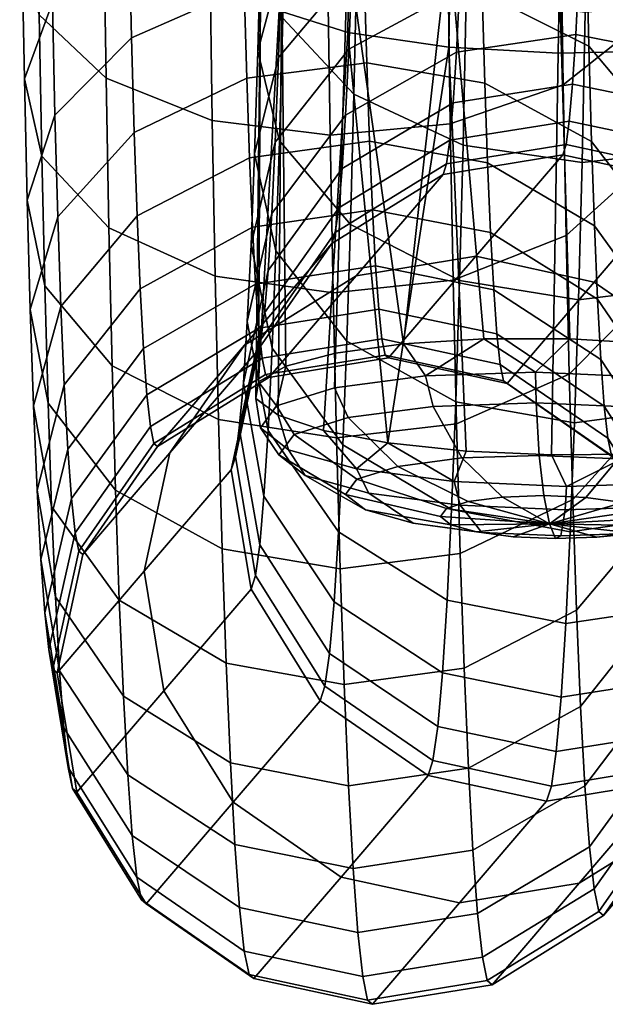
# Model space of a CAD drawing. Header units: millimetres. Extents: x -259 to 259, y -274 to 296.
# Tile 1 of 256: x -259 to -237, y -274 to -236. Entities that reach past the tile are written whole.
import ezdxf

# ---------------------------------------------------------------- set-up
doc = ezdxf.new("R2010")
doc.units = ezdxf.units.MM
doc.header["$MEASUREMENT"] = 0
doc.layers.add('podnoz', color=7, linetype='Continuous')
doc.layers.add('ram', color=7, linetype='Continuous')

msp = doc.modelspace()

# ---------------------------------------------------------------- meshes
at = {"layer": 'podnoz'}
mesh = msp.add_polyface(dxfattribs=at)
corners = [(-250.411, -240.86, 51.212), (-250.297, -243.543, 55.869), (-245.668, -242.867, 56.101), (-245.78, -240.222, 51.51), (-245.885, -237.193, 47.292), (-241.218, -241.058, 50.857), (-241.324, -237.972, 46.56), (-250.517, -237.787, 46.933), (-254.864, -239.879, 45.375), (-254.754, -243.106, 49.869), (-245.98, -233.762, 43.394), (-241.422, -234.476, 42.588), (-250.614, -234.307, 42.979), (-254.967, -236.224, 41.222), (-257.929, -239.211, 38.392), (-257.818, -243.138, 42.854), (-246.067, -229.963, 39.854), (-241.511, -230.605, 38.981), (-250.703, -230.453, 39.388), (-255.06, -232.177, 37.451), (-258.028, -234.862, 34.34), (-259.11, -237.813, 30.867), (-259.003, -242.494, 35.228), (-258.438, -240.794, 27.316), (-258.323, -245.809, 31.989), (-246.146, -225.833, 36.706), (-241.59, -226.396, 35.773), (-250.781, -226.262, 36.194), (-255.143, -227.776, 34.097), (-258.117, -230.134, 30.736), (-259.205, -232.725, 26.989), (-258.54, -235.342, 23.162), (-255.955, -237.781, 19.546), (-255.846, -243.572, 23.959), (-251.85, -239.418, 17.061), (-251.737, -245.436, 21.647), (-258.195, -224.967, 27.56), (-255.215, -222.967, 31.141), (-259.29, -227.164, 23.571), (-258.631, -229.384, 19.499), (-256.051, -231.452, 15.655), (-251.949, -232.841, 13.017), (-247.396, -233.319, 12.032), (-247.295, -239.982, 16.127), (-242.758, -232.954, 12.584), (-242.658, -239.552, 16.639), (-256.13, -224.764, 12.422), (-258.705, -223.087, 16.455), (-252.032, -225.889, 9.657), (-247.479, -226.277, 8.628), (-242.841, -225.981, 9.213), (-238.475, -224.94, 11.569), (-238.394, -231.67, 14.822), (-249.019, -230.263, 408.618), (-248.918, -224.66, 412.468), (-249.776, -222.232, 408.555), (-249.87, -227.461, 404.963), (-246.26, -232.875, 411.976), (-246.153, -226.924, 416.064), (-242.039, -234.629, 414.169), (-241.928, -228.445, 418.417), (-249.064, -229.195, 397.5), (-248.966, -224.687, 401.298), (-246.159, -222.164, 397.913), (-246.25, -226.36, 394.378), (-249.976, -232.313, 400.875), (-249.132, -235.461, 404.239), (-246.38, -238.396, 407.324), (-242.164, -240.367, 409.335), (-246.352, -230.189, 390.45), (-241.993, -224.54, 392.312), (-242.089, -228.186, 388.571), (-249.173, -233.31, 393.279), (-250.093, -236.74, 396.333), (-249.257, -240.205, 399.372), (-246.513, -243.435, 402.155), (-242.302, -245.604, 403.963), (-246.46, -233.615, 386.165), (-242.193, -231.448, 384.492), (-249.29, -236.991, 388.675), (-250.219, -240.702, 391.378), (-249.392, -244.45, 394.064), (-246.579, -236.66, 381.47), (-242.306, -234.347, 380.022), (-249.418, -240.263, 383.63), (-250.355, -244.223, 385.949), (-246.704, -239.22, 376.495), (-242.425, -236.785, 375.285), (-249.552, -243.014, 378.284), (-246.834, -241.27, 371.288), (-242.549, -238.737, 370.328), (-246.969, -242.79, 365.904), (-242.677, -240.184, 365.2), (-242.805, -241.098, 360.058), (-238.186, -240.345, 359.848), (-238.312, -240.745, 354.716), (-242.933, -241.504, 354.851)]
mesh.append_faces([[corners[k] for k in face] for face in [(0, 1, 2, 3), (4, 3, 5, 6), (7, 0, 3, 4), (8, 9, 0, 7), (10, 4, 6, 11), (12, 7, 4, 10), (13, 8, 7, 12), (14, 15, 8, 13), (16, 10, 11, 17), (18, 12, 10, 16), (19, 13, 12, 18), (20, 14, 13, 19), (21, 22, 14, 20), (23, 24, 22, 21), (25, 16, 17, 26), (27, 18, 16, 25), (28, 19, 18, 27), (29, 20, 19, 28), (30, 21, 20, 29), (31, 23, 21, 30), (32, 33, 23, 31), (34, 35, 33, 32), (36, 29, 28, 37), (38, 30, 29, 36), (39, 31, 30, 38), (40, 32, 31, 39), (41, 34, 32, 40), (42, 43, 34, 41), (44, 45, 43, 42), (46, 40, 39, 47), (48, 41, 40, 46), (49, 42, 41, 48), (50, 44, 42, 49), (51, 52, 44, 50), (53, 54, 55, 56), (57, 58, 54, 53), (59, 60, 58, 57), (61, 62, 63, 64), (65, 56, 62, 61), (66, 53, 56, 65), (67, 57, 53, 66), (68, 59, 57, 67), (69, 64, 70, 71), (72, 61, 64, 69), (73, 65, 61, 72), (74, 66, 65, 73), (75, 67, 66, 74), (76, 68, 67, 75), (77, 69, 71, 78), (79, 72, 69, 77), (80, 73, 72, 79), (81, 74, 73, 80), (82, 77, 78, 83), (84, 79, 77, 82), (85, 80, 79, 84), (86, 82, 83, 87), (88, 84, 82, 86), (89, 86, 87, 90), (91, 89, 90, 92), (93, 94, 95, 96)]])
mesh = msp.add_polyface(dxfattribs=at)
corners = [(-241.324, -237.972, 46.56), (-241.218, -241.058, 50.857), (-237.094, -243.488, 49.187), (-237.205, -240.235, 44.657), (-237.308, -236.55, 40.471), (-234.598, -243.606, 41.91), (-234.709, -239.64, 37.404), (-241.422, -234.476, 42.588), (-234.81, -235.247, 33.311), (-234.029, -242.954, 34.165), (-234.138, -238.228, 29.761), (-237.401, -232.469, 36.669), (-241.511, -230.605, 38.981), (-234.899, -230.472, 29.672), (-234.234, -233.089, 25.845), (-237.485, -228.033, 33.288), (-241.59, -226.396, 35.773), (-238.298, -238.038, 18.736), (-238.188, -243.865, 23.177), (-242.545, -245.589, 21.24), (-242.658, -239.552, 16.639), (-235.322, -235.68, 22.097), (-235.22, -241.179, 26.288), (-234.979, -225.253, 26.464), (-234.319, -227.473, 22.392), (-237.559, -223.185, 30.307), (-238.394, -231.67, 14.822), (-242.758, -232.954, 12.584), (-235.413, -229.671, 18.403), (-235.489, -223.319, 15.333), (-238.475, -224.94, 11.569), (-237.443, -235.234, 414.844), (-237.33, -228.971, 419.147), (-241.928, -228.445, 418.417), (-242.039, -234.629, 414.169), (-232.838, -234.776, 414.122), (-232.726, -228.574, 418.384), (-228.585, -233.157, 411.887), (-228.477, -227.172, 416), (-225.777, -230.634, 408.502), (-225.676, -224.986, 412.383), (-224.874, -227.86, 404.837), (-224.778, -222.582, 408.464), (-225.824, -229.61, 397.347), (-225.725, -225.059, 401.181), (-224.98, -232.759, 400.711), (-228.576, -226.675, 394.262), (-228.483, -222.446, 397.824), (-237.569, -241.047, 409.948), (-242.164, -240.367, 409.335), (-232.963, -240.531, 409.275), (-228.706, -238.712, 407.208), (-225.892, -235.876, 404.087), (-225.934, -233.764, 393.086), (-225.098, -237.229, 396.125), (-228.678, -230.534, 390.303), (-232.889, -228.366, 388.495), (-232.792, -224.704, 392.252), (-237.48, -227.618, 387.952), (-237.387, -224.025, 391.639), (-242.089, -228.186, 388.571), (-241.993, -224.54, 392.312), (-226.018, -240.659, 399.179), (-228.839, -243.78, 402.008), (-226.052, -237.48, 388.438), (-225.226, -241.228, 391.124), (-228.787, -233.987, 385.985), (-232.993, -231.642, 384.398), (-237.583, -230.833, 383.931), (-242.193, -231.448, 384.492), (-226.153, -244.939, 393.827), (-226.181, -240.783, 383.346), (-225.364, -244.782, 385.643), (-228.907, -237.055, 381.254), (-233.106, -234.553, 379.909), (-237.694, -233.691, 379.525), (-242.306, -234.347, 380.022), (-229.033, -239.636, 376.24), (-226.316, -243.56, 377.949), (-233.227, -237.001, 375.152), (-237.812, -236.094, 374.856), (-242.425, -236.785, 375.285), (-233.351, -238.961, 370.174), (-229.164, -241.702, 370.993), (-237.935, -238.018, 369.97), (-242.549, -238.737, 370.328), (-233.479, -240.415, 365.025), (-229.3, -243.233, 365.566), (-238.061, -239.444, 364.916), (-242.677, -240.184, 365.2), (-238.186, -240.345, 359.848), (-233.607, -241.333, 359.861), (-242.805, -241.098, 360.058), (-233.736, -241.74, 354.631), (-238.312, -240.745, 354.716)]
mesh.append_faces([[corners[k] for k in face] for face in [(0, 1, 2, 3), (4, 3, 5, 6), (7, 0, 3, 4), (8, 6, 9, 10), (11, 4, 6, 8), (12, 7, 4, 11), (13, 8, 10, 14), (15, 11, 8, 13), (16, 12, 11, 15), (17, 18, 19, 20), (21, 22, 18, 17), (14, 10, 22, 21), (23, 13, 14, 24), (25, 15, 13, 23), (26, 17, 20, 27), (28, 21, 17, 26), (24, 14, 21, 28), (29, 28, 26, 30), (31, 32, 33, 34), (35, 36, 32, 31), (37, 38, 36, 35), (39, 40, 38, 37), (41, 42, 40, 39), (43, 44, 41, 45), (46, 47, 44, 43), (48, 31, 34, 49), (50, 35, 31, 48), (51, 37, 35, 50), (52, 39, 37, 51), (45, 41, 39, 52), (53, 43, 45, 54), (55, 46, 43, 53), (56, 57, 46, 55), (58, 59, 57, 56), (60, 61, 59, 58), (62, 52, 51, 63), (54, 45, 52, 62), (64, 53, 54, 65), (66, 55, 53, 64), (67, 56, 55, 66), (68, 58, 56, 67), (69, 60, 58, 68), (65, 54, 62, 70), (71, 64, 65, 72), (73, 66, 64, 71), (74, 67, 66, 73), (75, 68, 67, 74), (76, 69, 68, 75), (77, 73, 71, 78), (79, 74, 73, 77), (80, 75, 74, 79), (81, 76, 75, 80), (82, 79, 77, 83), (84, 80, 79, 82), (85, 81, 80, 84), (86, 82, 83, 87), (88, 84, 82, 86), (89, 85, 84, 88), (90, 88, 86, 91), (92, 89, 88, 90), (90, 91, 93, 94)]])
mesh = msp.add_polyface(dxfattribs=at)
corners = [(-240.726, -248.843, 70.852), (-240.597, -249.475, 76.105), (-236.438, -252.359, 75.799), (-236.574, -251.693, 70.263), (-245.297, -247.862, 71.132), (-245.17, -248.482, 76.287), (-236.711, -250.452, 64.71), (-233.919, -255.939, 69.472), (-234.066, -254.604, 63.494), (-240.855, -247.666, 65.584), (-245.425, -246.706, 65.962), (-236.844, -248.659, 59.31), (-234.21, -252.673, 57.682), (-240.981, -245.964, 60.461), (-236.972, -246.329, 54.118), (-234.347, -250.165, 52.094), (-241.103, -243.754, 55.535), (-234.478, -247.107, 46.786), (-233.64, -254.282, 49.973), (-233.78, -250.991, 44.262), (-237.094, -243.488, 49.187), (-241.218, -241.058, 50.857), (-234.598, -243.606, 41.91), (-233.91, -247.223, 39.015), (-237.205, -240.235, 44.657), (-234.837, -254.837, 41.805), (-234.976, -250.804, 36.19), (-234.709, -239.64, 37.404), (-234.029, -242.954, 34.165), (-238.065, -249.224, 28.17), (-237.93, -254.063, 33.669), (-242.277, -256.156, 32.111), (-242.418, -251.141, 26.414), (-235.104, -246.237, 31.001), (-238.188, -243.865, 23.177), (-242.545, -245.589, 21.24), (-235.22, -241.179, 26.288), (-234.138, -238.228, 29.761), (-240.466, -249.585, 81.394), (-236.301, -252.475, 81.375), (-245.042, -248.59, 81.478), (-232.936, -248.553, 217.993), (-229.57, -244.63, 354.612), (-226.895, -248.937, 354.669), (-238.312, -240.745, 354.716), (-233.736, -241.74, 354.631), (-237.101, -245.663, 218.013), (-241.678, -244.668, 218.097), (-242.933, -241.504, 354.851), (-246.298, -245.426, 218.232), (-233.625, -256.781, 81.432), (-237.709, -246.351, 404.506), (-237.569, -241.047, 409.948), (-242.164, -240.367, 409.335), (-242.302, -245.604, 403.963), (-233.102, -245.783, 403.886), (-232.963, -240.531, 409.275), (-228.839, -243.78, 402.008), (-228.706, -238.712, 407.208), (-237.86, -251.097, 398.571), (-242.45, -250.289, 398.104), (-233.251, -250.482, 398.01), (-228.983, -248.315, 396.337), (-226.153, -244.939, 393.827), (-226.018, -240.659, 399.179), (-238.025, -255.314, 392.067), (-242.613, -254.452, 391.683), (-233.414, -254.658, 391.571), (-229.141, -252.345, 390.122), (-226.302, -248.742, 387.962), (-225.364, -244.782, 385.643), (-225.226, -241.228, 391.124), (-226.316, -243.56, 377.949), (-226.181, -240.783, 383.346), (-225.51, -247.771, 379.835), (-226.458, -251.941, 381.747), (-229.307, -255.735, 383.537), (-226.457, -245.784, 372.301), (-225.662, -250.164, 373.758), (-229.164, -241.702, 370.993), (-229.033, -239.636, 376.24), (-226.621, -254.502, 375.244), (-226.603, -247.433, 366.46), (-225.818, -251.938, 367.472), (-229.3, -243.233, 365.566), (-226.789, -256.4, 368.517), (-226.748, -248.474, 360.602), (-225.975, -253.059, 361.167), (-229.435, -244.201, 360.123), (-233.607, -241.333, 359.861), (-233.479, -240.415, 365.025), (-226.133, -253.557, 354.783), (-230.294, -252.765, 218.049), (-229.497, -257.479, 218.165)]
mesh.append_faces([[corners[k] for k in face] for face in [(0, 1, 2, 3), (4, 5, 1, 0), (6, 3, 7, 8), (9, 0, 3, 6), (10, 4, 0, 9), (11, 6, 8, 12), (13, 9, 6, 11), (14, 11, 12, 15), (16, 13, 11, 14), (17, 15, 18, 19), (20, 14, 15, 17), (21, 16, 14, 20), (22, 17, 19, 23), (24, 20, 17, 22), (23, 19, 25, 26), (27, 22, 23, 28), (29, 30, 31, 32), (33, 26, 30, 29), (28, 23, 26, 33), (34, 29, 32, 35), (36, 33, 29, 34), (37, 28, 33, 36), (38, 39, 2, 1), (40, 38, 1, 5), (41, 42, 43, 43), (44, 45, 46, 47), (48, 44, 47, 49), (45, 42, 41, 46), (46, 41, 39, 38), (47, 46, 38, 40), (50, 39, 41, 41), (51, 52, 53, 54), (55, 56, 52, 51), (57, 58, 56, 55), (59, 51, 54, 60), (61, 55, 51, 59), (62, 57, 55, 61), (63, 64, 57, 62), (65, 59, 60, 66), (67, 61, 59, 65), (68, 62, 61, 67), (69, 63, 62, 68), (70, 71, 63, 69), (72, 73, 70, 74), (75, 69, 68, 76), (74, 70, 69, 75), (77, 72, 74, 78), (79, 80, 72, 77), (78, 74, 75, 81), (82, 77, 78, 83), (84, 79, 77, 82), (83, 78, 81, 85), (86, 82, 83, 87), (88, 84, 82, 86), (89, 90, 84, 88), (86, 87, 91, 43), (89, 88, 42, 45), (88, 86, 43, 42), (50, 41, 92, 92), (43, 92, 41, 41), (43, 93, 92, 92)]])
mesh = msp.add_polyface(dxfattribs=at)
corners = [(-249.921, -248.61, 71.118), (-249.792, -249.239, 76.348), (-245.17, -248.482, 76.287), (-245.297, -247.862, 71.132), (-254.239, -251.246, 70.774), (-254.104, -251.906, 76.266), (-257.146, -255.351, 70.144), (-257.001, -256.061, 76.045), (-250.051, -247.438, 65.873), (-245.425, -246.706, 65.962), (-254.374, -250.015, 65.266), (-257.292, -254.028, 64.226), (-245.549, -245.036, 60.934), (-240.855, -247.666, 65.584), (-240.981, -245.964, 60.461), (-250.176, -245.744, 60.773), (-254.507, -248.235, 59.909), (-257.435, -252.116, 58.47), (-245.668, -242.867, 56.101), (-241.103, -243.754, 55.535), (-250.297, -243.543, 55.869), (-254.633, -245.924, 54.76), (-257.57, -249.633, 52.937), (-258.617, -253.71, 50.881), (-258.471, -256.382, 56.835), (-245.78, -240.222, 51.51), (-241.218, -241.058, 50.857), (-254.754, -243.106, 49.869), (-250.411, -240.86, 51.212), (-257.7, -246.605, 47.682), (-258.756, -250.451, 45.225), (-257.818, -243.138, 42.854), (-254.864, -239.879, 45.375), (-258.884, -246.72, 40.03), (-258.196, -250.337, 37.134), (-258.059, -254.335, 42.701), (-259.003, -242.494, 35.228), (-257.929, -239.211, 38.392), (-258.323, -245.809, 31.989), (-255.724, -248.898, 28.922), (-255.589, -253.708, 34.387), (-251.61, -250.972, 26.805), (-251.47, -255.97, 32.485), (-255.846, -243.572, 23.959), (-258.438, -240.794, 27.316), (-251.737, -245.436, 21.647), (-247.18, -246.078, 20.774), (-247.052, -251.686, 25.999), (-242.545, -245.589, 21.24), (-242.418, -251.141, 26.414), (-247.295, -239.982, 16.127), (-251.85, -239.418, 17.061), (-242.658, -239.552, 16.639), (-249.663, -249.349, 81.614), (-245.042, -248.59, 81.478), (-253.968, -252.021, 81.797), (-247.237, -244.177, 355.034), (-242.933, -241.504, 354.851), (-246.298, -245.426, 218.232), (-250.603, -248.099, 218.415), (-241.678, -244.668, 218.097), (-251.117, -252.915, 355.38), (-250.125, -248.34, 355.224), (-253.49, -252.262, 218.606), (-254.482, -256.837, 218.762), (-256.854, -256.185, 81.987), (-246.656, -247.943, 396.517), (-246.513, -243.435, 402.155), (-249.257, -240.205, 399.372), (-249.392, -244.45, 394.064), (-242.45, -250.289, 398.104), (-242.302, -245.604, 403.963), (-249.539, -248.222, 388.247), (-250.219, -240.702, 391.378), (-250.355, -244.223, 385.949), (-246.812, -251.95, 390.339), (-242.613, -254.452, 391.683), (-250.5, -247.184, 380.196), (-249.418, -240.263, 383.63), (-249.552, -243.014, 378.284), (-249.694, -251.395, 382.083), (-246.978, -255.319, 383.792), (-249.692, -245.217, 372.69), (-246.704, -239.22, 376.495), (-246.834, -241.27, 371.288), (-250.651, -249.554, 374.176), (-249.855, -253.934, 375.633), (-249.836, -246.85, 366.904), (-246.969, -242.79, 365.904), (-250.807, -251.312, 367.949), (-250.021, -255.818, 368.961), (-247.103, -243.75, 360.503), (-242.677, -240.184, 365.2), (-242.805, -241.098, 360.058), (-249.98, -247.881, 361.101), (-250.961, -252.422, 361.704)]
mesh.append_faces([[corners[k] for k in face] for face in [(0, 1, 2, 3), (4, 5, 1, 0), (6, 7, 5, 4), (8, 0, 3, 9), (10, 4, 0, 8), (11, 6, 4, 10), (12, 9, 13, 14), (15, 8, 9, 12), (16, 10, 8, 15), (17, 11, 10, 16), (18, 12, 14, 19), (20, 15, 12, 18), (21, 16, 15, 20), (22, 17, 16, 21), (23, 24, 17, 22), (25, 18, 19, 26), (27, 21, 20, 28), (29, 22, 21, 27), (30, 23, 22, 29), (31, 29, 27, 32), (33, 30, 29, 31), (34, 35, 30, 33), (36, 33, 31, 37), (38, 34, 33, 36), (39, 40, 34, 38), (41, 42, 40, 39), (43, 39, 38, 44), (45, 41, 39, 43), (46, 47, 41, 45), (48, 49, 47, 46), (50, 46, 45, 51), (52, 48, 46, 50), (53, 54, 2, 1), (55, 53, 1, 5), (56, 57, 58, 59), (58, 60, 54, 53), (61, 62, 63, 64), (63, 59, 55, 65), (59, 63, 62, 56), (59, 58, 53, 55), (66, 67, 68, 69), (70, 71, 67, 66), (72, 69, 73, 74), (75, 66, 69, 72), (76, 70, 66, 75), (77, 74, 78, 79), (80, 72, 74, 77), (81, 75, 72, 80), (82, 79, 83, 84), (85, 77, 79, 82), (86, 80, 77, 85), (87, 82, 84, 88), (89, 85, 82, 87), (90, 86, 85, 89), (91, 88, 92, 93), (94, 87, 88, 91), (95, 89, 87, 94), (94, 91, 56, 62), (91, 93, 57, 56), (95, 94, 62, 61)]])
mesh = msp.add_polyface(dxfattribs=at)
corners = [(-233.919, -255.939, 69.472), (-233.772, -256.657, 75.431), (-233.021, -261.267, 75.088), (-233.18, -260.496, 68.675), (-236.574, -251.693, 70.263), (-236.438, -252.359, 75.799), (-237.102, -269.113, 67.299), (-236.923, -269.988, 74.57), (-241.233, -272.655, 74.489), (-241.419, -271.748, 66.954), (-234.193, -265.007, 67.929), (-234.024, -265.833, 74.791), (-234.066, -254.604, 63.494), (-233.338, -259.058, 62.242), (-237.281, -267.483, 60.005), (-241.605, -270.06, 59.398), (-234.363, -263.469, 61.045), (-234.21, -252.673, 57.682), (-233.492, -256.98, 55.987), (-237.456, -265.127, 52.913), (-241.786, -267.619, 52.049), (-234.528, -261.246, 54.352), (-234.347, -250.165, 52.094), (-233.64, -254.282, 49.973), (-237.624, -262.067, 46.094), (-241.96, -264.448, 44.985), (-234.687, -258.358, 47.917), (-237.783, -258.336, 39.619), (-242.125, -260.582, 38.275), (-234.837, -254.837, 41.805), (-233.78, -250.991, 44.262), (-237.93, -254.063, 33.669), (-242.277, -256.156, 32.111), (-234.976, -250.804, 36.19), (-233.625, -256.781, 81.432), (-232.862, -261.402, 81.546), (-236.301, -252.475, 81.375), (-236.742, -270.14, 81.893), (-241.047, -272.813, 82.075), (-233.854, -265.977, 81.702), (-229.497, -257.479, 218.165), (-226.895, -248.937, 354.669), (-226.133, -253.557, 354.783), (-238.937, -265.727, 355.448), (-243.514, -264.731, 355.532), (-246.878, -268.654, 218.914), (-242.302, -269.649, 218.83), (-234.316, -264.968, 355.313), (-237.682, -268.89, 218.694), (-230.012, -262.295, 355.13), (-233.377, -266.218, 218.511), (-227.124, -258.132, 354.939), (-230.489, -262.055, 218.321), (-245.667, -273.572, 82.211), (-238.198, -258.861, 385.176), (-238.025, -255.314, 392.067), (-242.613, -254.452, 391.683), (-242.784, -257.954, 384.88), (-233.585, -258.17, 384.747), (-233.414, -254.658, 391.571), (-229.307, -255.735, 383.537), (-229.141, -252.345, 390.122), (-238.379, -261.701, 377.964), (-242.962, -260.757, 377.76), (-233.764, -260.982, 377.606), (-229.479, -258.448, 376.645), (-226.621, -254.502, 375.244), (-226.458, -251.941, 381.747), (-238.564, -263.806, 370.505), (-243.146, -262.836, 370.396), (-233.948, -263.066, 370.221), (-229.656, -260.46, 369.518), (-226.789, -256.4, 368.517), (-238.75, -265.136, 363.024), (-243.329, -264.148, 363.011), (-234.132, -264.383, 362.813), (-229.833, -261.731, 362.369), (-226.956, -257.599, 361.771), (-225.975, -253.059, 361.167), (-225.818, -251.938, 367.472), (-230.294, -252.765, 218.049)]
mesh.append_faces([[corners[k] for k in face] for face in [(0, 1, 2, 3), (4, 5, 1, 0), (6, 7, 8, 9), (10, 11, 7, 6), (3, 2, 11, 10), (12, 0, 3, 13), (14, 6, 9, 15), (16, 10, 6, 14), (13, 3, 10, 16), (17, 12, 13, 18), (19, 14, 15, 20), (21, 16, 14, 19), (18, 13, 16, 21), (22, 17, 18, 23), (24, 19, 20, 25), (26, 21, 19, 24), (23, 18, 21, 26), (27, 24, 25, 28), (29, 26, 24, 27), (30, 23, 26, 29), (31, 27, 28, 32), (33, 29, 27, 31), (34, 35, 2, 1), (36, 34, 1, 5), (37, 38, 8, 7), (35, 39, 11, 2), (39, 37, 7, 11), (40, 41, 42, 42), (43, 44, 45, 46), (47, 43, 46, 48), (49, 47, 48, 50), (42, 51, 52, 40), (51, 49, 50, 52), (48, 46, 53, 38), (52, 50, 37, 39), (40, 52, 39, 35), (50, 48, 38, 37), (54, 55, 56, 57), (58, 59, 55, 54), (60, 61, 59, 58), (62, 54, 57, 63), (64, 58, 54, 62), (65, 60, 58, 64), (66, 67, 60, 65), (68, 62, 63, 69), (70, 64, 62, 68), (71, 65, 64, 70), (72, 66, 65, 71), (73, 68, 69, 74), (75, 70, 68, 73), (76, 71, 70, 75), (77, 72, 71, 76), (78, 79, 72, 77), (73, 74, 44, 43), (76, 75, 47, 49), (78, 77, 51, 42), (77, 76, 49, 51), (75, 73, 43, 47), (34, 80, 35, 35), (35, 80, 40, 40)]])
mesh = msp.add_polyface(dxfattribs=at)
corners = [(-258.161, -259.863, 69.398), (-258.005, -260.627, 75.749), (-257.001, -256.061, 76.045), (-257.146, -255.351, 70.144), (-257.421, -264.419, 68.601), (-257.254, -265.238, 75.405), (-254.766, -268.665, 67.81), (-254.588, -269.535, 75.037), (-250.614, -271.515, 67.221), (-250.43, -272.419, 74.732), (-246.043, -272.496, 66.94), (-245.855, -273.412, 74.549), (-241.419, -271.748, 66.954), (-241.233, -272.655, 74.489), (-258.317, -258.439, 63.029), (-257.292, -254.028, 64.226), (-257.589, -262.894, 61.777), (-254.944, -267.045, 60.561), (-250.8, -269.832, 59.687), (-246.23, -270.791, 59.309), (-241.605, -270.06, 59.398), (-258.471, -256.382, 56.835), (-257.435, -252.116, 58.47), (-257.753, -260.689, 55.141), (-255.118, -264.704, 53.513), (-250.98, -267.398, 52.362), (-246.414, -268.326, 51.888), (-241.786, -267.619, 52.049), (-257.91, -257.826, 48.76), (-258.617, -253.71, 50.881), (-255.285, -261.663, 46.736), (-251.154, -264.238, 45.319), (-246.59, -265.124, 44.754), (-241.96, -264.448, 44.985), (-258.059, -254.335, 42.701), (-258.756, -250.451, 45.225), (-255.443, -257.954, 40.3), (-251.318, -260.384, 38.63), (-246.757, -261.22, 37.978), (-242.125, -260.582, 38.275), (-255.589, -253.708, 34.387), (-258.196, -250.337, 37.134), (-251.47, -255.97, 32.485), (-246.91, -256.75, 31.752), (-242.277, -256.156, 32.111), (-247.052, -251.686, 25.999), (-251.61, -250.972, 26.805), (-242.418, -251.141, 26.414), (-256.854, -256.185, 81.987), (-253.968, -252.021, 81.797), (-254.104, -251.906, 76.266), (-257.847, -260.76, 82.143), (-254.409, -269.686, 82.315), (-257.085, -265.38, 82.257), (-245.667, -273.572, 82.211), (-250.243, -272.576, 82.295), (-241.047, -272.813, 82.075), (-250.354, -257.535, 355.494), (-251.117, -252.915, 355.38), (-254.482, -256.837, 218.762), (-253.72, -261.458, 218.876), (-243.514, -264.731, 355.532), (-247.679, -261.841, 355.552), (-251.044, -265.764, 218.933), (-246.878, -268.654, 218.914), (-253.49, -252.262, 218.606), (-242.302, -269.649, 218.83), (-242.784, -257.954, 384.88), (-242.613, -254.452, 391.683), (-246.812, -251.95, 390.339), (-246.978, -255.319, 383.792), (-247.148, -258.017, 376.941), (-249.694, -251.395, 382.083), (-249.855, -253.934, 375.633), (-242.962, -260.757, 377.76), (-247.325, -260.017, 369.855), (-250.021, -255.818, 368.961), (-243.146, -262.836, 370.396), (-250.188, -257.007, 362.27), (-250.807, -251.312, 367.949), (-250.961, -252.422, 361.704), (-247.501, -261.28, 362.748), (-243.329, -264.148, 363.011)]
mesh.append_faces([[corners[k] for k in face] for face in [(0, 1, 2, 3), (4, 5, 1, 0), (6, 7, 5, 4), (8, 9, 7, 6), (10, 11, 9, 8), (12, 13, 11, 10), (14, 0, 3, 15), (16, 4, 0, 14), (17, 6, 4, 16), (18, 8, 6, 17), (19, 10, 8, 18), (20, 12, 10, 19), (21, 14, 15, 22), (23, 16, 14, 21), (24, 17, 16, 23), (25, 18, 17, 24), (26, 19, 18, 25), (27, 20, 19, 26), (28, 23, 21, 29), (30, 24, 23, 28), (31, 25, 24, 30), (32, 26, 25, 31), (33, 27, 26, 32), (34, 28, 29, 35), (36, 30, 28, 34), (37, 31, 30, 36), (38, 32, 31, 37), (39, 33, 32, 38), (40, 36, 34, 41), (42, 37, 36, 40), (43, 38, 37, 42), (44, 39, 38, 43), (45, 43, 42, 46), (47, 44, 43, 45), (48, 49, 50, 2), (51, 48, 2, 1), (52, 53, 5, 7), (54, 55, 9, 11), (55, 52, 7, 9), (56, 54, 11, 13), (1, 5, 53, 51), (57, 58, 59, 60), (61, 62, 63, 64), (62, 57, 60, 63), (59, 65, 48, 51), (63, 60, 53, 52), (51, 53, 60, 59), (66, 64, 55, 54), (52, 55, 64, 63), (67, 68, 69, 70), (71, 70, 72, 73), (74, 67, 70, 71), (75, 71, 73, 76), (77, 74, 71, 75), (78, 76, 79, 80), (81, 75, 76, 78), (82, 77, 75, 81), (81, 78, 57, 62), (82, 81, 62, 61), (58, 57, 78, 80)]])
at = {"layer": 'ram'}
mesh = msp.add_polyface(dxfattribs=at)
corners = [(-227.688, -228.948, 446.542), (-227.796, -235.55, 445.225), (-226.988, -234.726, 441.073), (-226.881, -228.156, 442.384), (-230.247, -229.649, 450.378), (-230.357, -236.28, 449.055), (-234.146, -230.075, 452.904), (-234.255, -236.724, 451.578), (-238.378, -230.163, 453.71), (-238.487, -236.816, 452.383), (-242.61, -229.944, 452.93), (-242.721, -236.589, 451.605), (-246.509, -229.397, 450.428), (-246.618, -236.02, 449.107), (-249.07, -228.617, 446.608), (-249.179, -235.208, 445.293), (-249.877, -227.8, 442.455), (-249.985, -234.358, 441.146), (-249.07, -227.009, 438.296), (-249.178, -233.534, 436.994), (-246.511, -226.308, 434.461), (-246.617, -232.805, 433.164), (-242.612, -225.882, 431.934), (-242.72, -232.361, 430.641), (-238.38, -225.794, 431.129), (-238.486, -232.269, 429.836), (-234.306, -225.999, 431.848), (-234.413, -232.482, 430.555), (-230.504, -226.509, 434.168), (-230.611, -233.012, 432.871), (-227.888, -227.247, 437.766), (-227.995, -233.78, 436.463), (-227.608, -223.854, 447.484), (-226.803, -223.136, 443.312), (-230.168, -224.49, 451.332), (-234.064, -224.875, 453.866), (-238.297, -224.953, 454.673), (-242.53, -224.754, 453.89), (-246.43, -224.256, 451.379), (-248.991, -223.548, 447.546), (-227.518, -250.761, 440.377), (-228.59, -251.314, 443.237), (-227.264, -250.16, 437.343), (-230.401, -251.778, 445.713), (-242.047, -252.197, 448.795), (-238.746, -252.345, 449.259), (-235.671, -252.313, 448.838), (-245.07, -251.871, 447.42), (-232.82, -252.119, 447.627), (-249.31, -250.811, 442.47), (-247.561, -251.396, 445.251), (-250.168, -250.166, 439.31), (-249.01, -248.912, 432.932), (-250.065, -249.515, 436.039), (-247.09, -248.409, 430.249), (-241.363, -247.859, 427.008), (-244.468, -248.048, 428.218), (-238.039, -247.858, 426.723), (-231.843, -248.405, 428.94), (-234.773, -248.045, 427.385), (-229.493, -248.907, 431.255), (-227.923, -249.509, 434.137)]
mesh.append_faces([[corners[k] for k in face] for face in [(0, 1, 2, 3), (4, 5, 1, 0), (6, 7, 5, 4), (8, 9, 7, 6), (10, 11, 9, 8), (12, 13, 11, 10), (14, 15, 13, 12), (16, 17, 15, 14), (18, 19, 17, 16), (20, 21, 19, 18), (22, 23, 21, 20), (24, 25, 23, 22), (26, 27, 25, 24), (28, 29, 27, 26), (30, 31, 29, 28), (3, 2, 31, 30), (32, 0, 3, 33), (34, 4, 0, 32), (35, 6, 4, 34), (36, 8, 6, 35), (37, 10, 8, 36), (38, 12, 10, 37), (39, 14, 12, 38), (40, 1, 41, 41), (40, 42, 2, 2), (43, 41, 1, 5), (44, 45, 9, 11), (45, 46, 7, 9), (1, 40, 2, 2), (13, 47, 11, 11), (48, 5, 7, 7), (49, 50, 13, 15), (51, 49, 15, 17), (19, 52, 53, 53), (54, 52, 19, 21), (53, 51, 17, 17), (23, 55, 56, 56), (57, 55, 23, 25), (58, 59, 27, 29), (29, 60, 58, 58), (59, 57, 25, 27), (56, 54, 21, 21), (17, 19, 53, 53), (21, 23, 56, 56), (42, 61, 31, 2), (29, 31, 61, 60), (13, 50, 47, 47)]])
mesh = msp.add_polyface(dxfattribs=at)
corners = [(-238.826, -255, 437), (-237.001, -255.522, 440.781), (-238.598, -255.576, 441.185), (-242.283, -254.287, 447.251), (-238.224, -254.467, 447.811), (-238.168, -253.564, 448.735), (-242.509, -253.373, 448.136), (-241.44, -255.334, 444.536), (-238.388, -255.469, 444.958), (-240.229, -255.504, 440.96), (-245.809, -253.821, 445.209), (-246.279, -252.874, 445.952), (-244.093, -254.983, 443), (-241.645, -255.317, 440.14), (-248.266, -253.138, 441.997), (-248.907, -252.143, 442.517), (-245.94, -254.469, 440.584), (-242.632, -255.042, 438.849), (-249.279, -252.342, 438.103), (-249.99, -251.292, 438.352), (-246.703, -253.871, 437.655), (-243.039, -254.723, 437.285), (-248.694, -251.555, 434.12), (-249.365, -250.451, 434.093), (-246.263, -253.279, 434.66), (-242.804, -254.407, 435.685), (-246.602, -250.897, 430.655), (-247.127, -249.747, 430.388), (-244.688, -252.784, 432.054), (-241.963, -254.142, 434.293), (-243.317, -250.467, 428.235), (-243.615, -249.287, 427.8), (-242.219, -252.461, 430.234), (-240.644, -253.97, 433.321), (-239.344, -250.332, 427.229), (-239.365, -249.142, 426.724), (-239.229, -252.359, 429.477), (-239.048, -253.915, 432.917), (-242.047, -252.197, 448.795), (-245.07, -251.871, 447.42), (-247.561, -251.396, 445.251), (-238.746, -252.345, 449.259), (-249.31, -250.811, 442.47), (-250.168, -250.166, 439.31), (-250.065, -249.515, 436.039), (-249.01, -248.912, 432.932), (-247.09, -248.409, 430.249), (-244.468, -248.048, 428.218), (-241.363, -247.859, 427.008), (-238.039, -247.858, 426.723), (-242.721, -236.589, 451.605)]
mesh.append_faces([[corners[k] for k in face] for face in [(0, 1, 2, 2), (3, 4, 5, 6), (7, 8, 4, 3), (9, 2, 8, 7), (0, 2, 9, 9), (10, 3, 6, 11), (12, 7, 3, 10), (13, 9, 7, 12), (0, 9, 13, 13), (14, 10, 11, 15), (16, 12, 10, 14), (17, 13, 12, 16), (0, 13, 17, 17), (18, 14, 15, 19), (20, 16, 14, 18), (21, 17, 16, 20), (0, 17, 21, 21), (22, 18, 19, 23), (24, 20, 18, 22), (25, 21, 20, 24), (0, 21, 25, 25), (26, 22, 23, 27), (28, 24, 22, 26), (29, 25, 24, 28), (0, 25, 29, 29), (30, 26, 27, 31), (32, 28, 26, 30), (33, 29, 28, 32), (0, 29, 33, 33), (34, 30, 31, 35), (36, 32, 30, 34), (37, 33, 32, 36), (0, 33, 37, 37), (6, 38, 39, 39), (11, 39, 40, 40), (41, 38, 6, 5), (42, 43, 19, 15), (11, 6, 39, 39), (15, 11, 40, 42), (23, 44, 45, 45), (46, 47, 31, 27), (31, 47, 48, 48), (45, 46, 27, 23), (35, 48, 49, 49), (23, 19, 43, 44), (35, 31, 48, 48), (38, 50, 39, 39)]])
mesh = msp.add_polyface(dxfattribs=at)
corners = [(-228.873, -253.243, 440.92), (-228.288, -252.456, 436.938), (-227.542, -251.414, 437.106), (-228.167, -252.256, 441.366), (-231.354, -254.548, 439.775), (-230.915, -253.957, 436.779), (-234.841, -255.085, 438.417), (-234.606, -254.769, 436.817), (-238.826, -255, 437), (-230.967, -253.901, 444.385), (-230.406, -252.96, 445.071), (-232.929, -255.044, 442.381), (-235.682, -255.349, 439.809), (-234.25, -254.331, 446.805), (-233.918, -253.419, 447.659), (-235.398, -255.367, 444.201), (-237.001, -255.522, 440.781), (-238.224, -254.467, 447.811), (-238.168, -253.564, 448.735), (-238.388, -255.469, 444.958), (-238.598, -255.576, 441.185), (-235.285, -250.511, 427.789), (-239.344, -250.332, 427.229), (-239.365, -249.142, 426.724), (-235.024, -249.334, 427.323), (-236.177, -252.493, 429.898), (-239.229, -252.359, 429.477), (-237.417, -253.987, 433.142), (-239.048, -253.915, 432.917), (-231.758, -250.977, 429.831), (-231.253, -249.833, 429.507), (-233.524, -252.844, 431.434), (-236, -254.175, 433.962), (-229.302, -251.661, 433.044), (-228.626, -250.563, 432.942), (-231.677, -253.358, 433.85), (-235.014, -254.449, 435.253), (-227.264, -250.16, 437.343), (-227.518, -250.761, 440.377), (-228.59, -251.314, 443.237), (-230.401, -251.778, 445.713), (-232.82, -252.119, 447.627), (-235.671, -252.313, 448.838), (-238.746, -252.345, 449.259), (-238.039, -247.858, 426.723), (-234.773, -248.045, 427.385), (-231.843, -248.405, 428.94), (-229.493, -248.907, 431.255), (-227.923, -249.509, 434.137), (-230.357, -236.28, 449.055), (-234.255, -236.724, 451.578)]
mesh.append_faces([[corners[k] for k in face] for face in [(0, 1, 2, 3), (4, 5, 1, 0), (6, 7, 5, 4), (8, 7, 6, 6), (9, 0, 3, 10), (11, 4, 0, 9), (12, 6, 4, 11), (8, 6, 12, 12), (13, 9, 10, 14), (15, 11, 9, 13), (16, 12, 11, 15), (8, 12, 16, 16), (17, 13, 14, 18), (19, 15, 13, 17), (20, 16, 15, 19), (21, 22, 23, 24), (25, 26, 22, 21), (27, 28, 26, 25), (8, 28, 27, 27), (29, 21, 24, 30), (31, 25, 21, 29), (32, 27, 25, 31), (8, 27, 32, 32), (33, 29, 30, 34), (35, 31, 29, 33), (36, 32, 31, 35), (8, 32, 36, 36), (1, 33, 34, 2), (5, 35, 33, 1), (7, 36, 35, 5), (8, 36, 7, 7), (37, 38, 3, 2), (10, 39, 40, 40), (40, 41, 14, 10), (3, 38, 39, 39), (18, 42, 43, 43), (14, 41, 42, 42), (18, 14, 42, 42), (3, 39, 10, 10), (44, 45, 24, 23), (30, 46, 47, 47), (34, 47, 48, 48), (45, 46, 30, 24), (34, 30, 47, 47), (2, 34, 48, 37), (40, 49, 41, 41), (41, 50, 42, 42)]])

doc.saveas('drawing.dxf')
